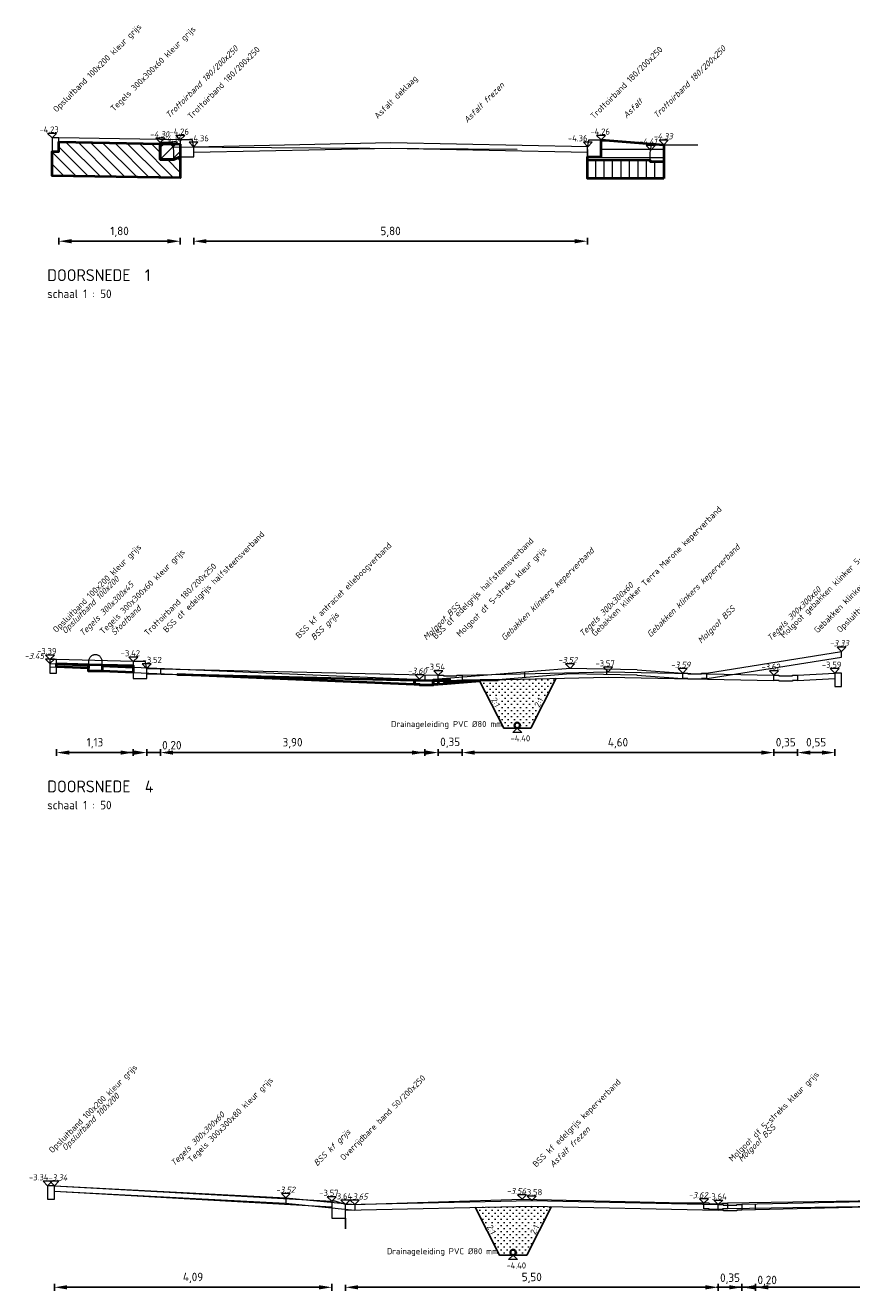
# Model space of a CAD drawing. Header units: metres. Extents: x 162359 to 162848, y 502589 to 502892.
# Tile 8 of 49: x 162791 to 162803, y 502689 to 502708. Entities that reach past the tile are written whole.
import ezdxf

# ---------------------------------------------------------------- set-up
doc = ezdxf.new("R2010")
doc.units = ezdxf.units.M
doc.linetypes.add('DGN2', pattern=[10.152526, 5.076263, -5.076263])
for name, color, linetype, lineweight in [('DD-LIJNDIKTE25', 7, 'Continuous', 13), ('N-BH-GW-GROND_ZAND_CUNETZAND-WERK-A', 7, 'Continuous', 40), ('N-WB-TEKST18', 7, 'Continuous', 13), ('N-WE-GW-GROND_ZAND_DRAINEERZAND-AD-200', 7, 'Continuous', 18), ('N-WE-GW-OPHOGING-WERK-A-50', 92, 'Continuous', 18), ('N-WE-VH-VERHARDING-M', 7, 'Continuous', 13), ('V-BH-VH-KANTOPSLUITING_TROTTOIRBAND-SD', 6, 'Continuous', 30), ('V-WB-VERHARDING-MATERIAALGRENS', 6, 'DGN2', 0), ('X-XX-AL-DETAIL1-GD', 7, 'Continuous', 25), ('X-XX-AL-M', 7, 'Continuous', 18), ('X-XX-AL-T18', 10, 'Continuous', 18), ('X-XX-AL-T25', 7, 'Continuous', 25), ('X-XX-AL-T35', 50, 'Continuous', 35), ('X-XX-AL-TEKENBLAD_VIEWPORT_PLOTBAAR-G', 7, 'Continuous', 30)]:
    doc.layers.add(name, color=color, linetype=linetype, lineweight=lineweight)
doc.styles.add('ISO', font='isocp3.shx', dxfattribs={"height": 0.36})
doc.styles.add('NLCS-ISO-M50-T18', font='NLCS-ISO.ttf', dxfattribs={"height": 0.09})
doc.styles.add('NLCS-ISO-M50-T25', font='NLCS-ISO.ttf', dxfattribs={"height": 0.125})
doc.styles.add('NLCS-ISO-M50-T35', font='NLCS-ISO.ttf', dxfattribs={"height": 0.175})
doc.styles.add('StyleNLCS-ISO', font='NLCS-ISO.ttf')
doc.dimstyles.new('NLCS-T25-PIJL', dxfattribs={"dimscale": 20, "dimtxt": 0.0025, "dimasz": 0.00375, "dimexe": 0.001, "dimexo": 0.001, "dimgap": 0.00125, "dimtad": 1, "dimzin": 3, "dimtxsty": 'StyleNLCS-ISO', "dimsah": 1, "dimcen": 0, "dimadec": 0, "dimazin": 3, "dimtfac": 1, "dimtmove": 2, "dimatfit": 3, "dimfxl": 0.001, "dimfxlon": 1, "dimtolj": 1, "dimtzin": 0, "dimarcsym": 0})

# ---------------------------------------------------------------- blocks, each defined once
blk = doc.blocks.new('*D316')
at = {"layer": 'X-XX-AL-M', "color": 0, "lineweight": -2, "transparency": 16777216}
for p, q in [((162793.57, 502704.691), (162793.57, 502704.591)), ((162799.377, 502704.691), (162799.377, 502704.591)), ((162799.19, 502704.641), (162793.758, 502704.641))]:
    blk.add_line(p, q, dxfattribs=at)
at = {"layer": 'X-XX-AL-M', "color": 0, "transparency": 16777216}
for points in [[(162793.758, 502704.672), (162793.758, 502704.61), (162793.57, 502704.641)], [(162799.19, 502704.672), (162799.19, 502704.61), (162799.377, 502704.641)]]:
    blk.add_solid(points, dxfattribs=at)
at = {"layer": 'X-XX-AL-M', "color": 7, "transparency": 16777216, "insert": (162796.474, 502704.778), "char_height": 0.125, "attachment_point": 5, "style": 'StyleNLCS-ISO'}
blk.add_mtext('\\A1;5,80', dxfattribs=at)
blk = doc.blocks.new('*D317')
at = {"layer": 'X-XX-AL-M', "color": 0, "lineweight": -2, "transparency": 16777216}
for p, q in [((162791.581, 502704.691), (162791.581, 502704.591)), ((162793.37, 502704.691), (162793.37, 502704.591)), ((162793.183, 502704.641), (162791.769, 502704.641))]:
    blk.add_line(p, q, dxfattribs=at)
at = {"layer": 'X-XX-AL-M', "color": 0, "transparency": 16777216}
for points in [[(162791.769, 502704.672), (162791.769, 502704.61), (162791.581, 502704.641)], [(162793.183, 502704.672), (162793.183, 502704.61), (162793.37, 502704.641)]]:
    blk.add_solid(points, dxfattribs=at)
at = {"layer": 'X-XX-AL-M', "color": 7, "transparency": 16777216, "insert": (162792.476, 502704.778), "char_height": 0.125, "attachment_point": 5, "style": 'StyleNLCS-ISO'}
blk.add_mtext('\\A1;1,80', dxfattribs=at)
blk = doc.blocks.new('*D260')
at = {"layer": 'X-XX-AL-M', "color": 0, "lineweight": -2, "transparency": 16777216}
for p, q in [((162791.547, 502697.144), (162791.547, 502697.044)), ((162792.49, 502697.094), (162791.735, 502697.094)), ((162792.678, 502697.144), (162792.678, 502697.044))]:
    blk.add_line(p, q, dxfattribs=at)
at = {"layer": 'X-XX-AL-M', "color": 0, "transparency": 16777216}
for points in [[(162791.735, 502697.125), (162791.735, 502697.063), (162791.547, 502697.094)], [(162792.49, 502697.125), (162792.49, 502697.063), (162792.678, 502697.094)]]:
    blk.add_solid(points, dxfattribs=at)
at = {"layer": 'X-XX-AL-M', "color": 7, "transparency": 16777216, "insert": (162792.113, 502697.232), "char_height": 0.125, "attachment_point": 5, "style": 'StyleNLCS-ISO'}
blk.add_mtext('\\A1;1,13', dxfattribs=at)
blk = doc.blocks.new('*D261')
at = {"layer": 'X-XX-AL-M', "color": 0, "lineweight": -2, "transparency": 16777216}
for p, q in [((162792.69, 502697.094), (162792.503, 502697.094)), ((162792.878, 502697.144), (162792.878, 502697.044)), ((162792.878, 502697.094), (162793.078, 502697.094)), ((162793.078, 502697.144), (162793.078, 502697.044)), ((162793.265, 502697.094), (162793.453, 502697.094))]:
    blk.add_line(p, q, dxfattribs=at)
at = {"layer": 'X-XX-AL-M', "color": 0, "transparency": 16777216}
for points in [[(162792.69, 502697.125), (162792.69, 502697.063), (162792.878, 502697.094)], [(162793.265, 502697.125), (162793.265, 502697.063), (162793.078, 502697.094)]]:
    blk.add_solid(points, dxfattribs=at)
at = {"layer": 'X-XX-AL-M', "color": 7, "transparency": 16777216, "insert": (162793.247, 502697.188), "char_height": 0.125, "attachment_point": 5, "style": 'StyleNLCS-ISO'}
blk.add_mtext('\\A1;0,20', dxfattribs=at)
blk = doc.blocks.new('*D262')
at = {"layer": 'X-XX-AL-M', "color": 0, "lineweight": -2, "transparency": 16777216}
for p, q in [((162793.078, 502697.144), (162793.078, 502697.044)), ((162796.79, 502697.094), (162793.265, 502697.094)), ((162796.978, 502697.144), (162796.978, 502697.044))]:
    blk.add_line(p, q, dxfattribs=at)
at = {"layer": 'X-XX-AL-M', "color": 0, "transparency": 16777216}
for points in [[(162793.265, 502697.125), (162793.265, 502697.063), (162793.078, 502697.094)], [(162796.79, 502697.125), (162796.79, 502697.063), (162796.978, 502697.094)]]:
    blk.add_solid(points, dxfattribs=at)
at = {"layer": 'X-XX-AL-M', "color": 7, "transparency": 16777216, "insert": (162795.028, 502697.232), "char_height": 0.125, "attachment_point": 5, "style": 'StyleNLCS-ISO'}
blk.add_mtext('\\A1;3,90', dxfattribs=at)
blk = doc.blocks.new('*D263')
at = {"layer": 'X-XX-AL-M', "color": 0, "lineweight": -2, "transparency": 16777216}
for p, q in [((162796.99, 502697.094), (162796.803, 502697.094)), ((162797.178, 502697.144), (162797.178, 502697.044)), ((162797.528, 502697.094), (162797.178, 502697.094)), ((162797.528, 502697.144), (162797.528, 502697.044)), ((162797.715, 502697.094), (162797.903, 502697.094))]:
    blk.add_line(p, q, dxfattribs=at)
at = {"layer": 'X-XX-AL-M', "color": 0, "transparency": 16777216}
for points in [[(162796.99, 502697.125), (162796.99, 502697.063), (162797.178, 502697.094)], [(162797.715, 502697.125), (162797.715, 502697.063), (162797.528, 502697.094)]]:
    blk.add_solid(points, dxfattribs=at)
at = {"layer": 'X-XX-AL-M', "color": 7, "transparency": 16777216, "insert": (162797.353, 502697.237), "char_height": 0.125, "attachment_point": 5, "style": 'StyleNLCS-ISO'}
blk.add_mtext('\\A1;0,35', dxfattribs=at)
blk = doc.blocks.new('*D264')
at = {"layer": 'X-XX-AL-M', "color": 0, "lineweight": -2, "transparency": 16777216}
for p, q in [((162797.528, 502697.144), (162797.528, 502697.044)), ((162801.942, 502697.094), (162797.715, 502697.094)), ((162802.129, 502697.144), (162802.129, 502697.044))]:
    blk.add_line(p, q, dxfattribs=at)
at = {"layer": 'X-XX-AL-M', "color": 0, "transparency": 16777216}
for points in [[(162797.715, 502697.125), (162797.715, 502697.063), (162797.528, 502697.094)], [(162801.942, 502697.125), (162801.942, 502697.063), (162802.129, 502697.094)]]:
    blk.add_solid(points, dxfattribs=at)
at = {"layer": 'X-XX-AL-M', "color": 7, "transparency": 16777216, "insert": (162799.829, 502697.232), "char_height": 0.125, "attachment_point": 5, "style": 'StyleNLCS-ISO'}
blk.add_mtext('\\A1;4,60', dxfattribs=at)
blk = doc.blocks.new('*D265')
at = {"layer": 'X-XX-AL-M', "color": 0, "lineweight": -2, "transparency": 16777216}
for p, q in [((162801.942, 502697.094), (162801.754, 502697.094)), ((162802.129, 502697.144), (162802.129, 502697.044)), ((162802.479, 502697.094), (162802.129, 502697.094)), ((162802.479, 502697.144), (162802.479, 502697.044)), ((162802.667, 502697.094), (162802.854, 502697.094))]:
    blk.add_line(p, q, dxfattribs=at)
at = {"layer": 'X-XX-AL-M', "color": 0, "transparency": 16777216}
for points in [[(162801.942, 502697.125), (162801.942, 502697.063), (162802.129, 502697.094)], [(162802.667, 502697.125), (162802.667, 502697.063), (162802.479, 502697.094)]]:
    blk.add_solid(points, dxfattribs=at)
at = {"layer": 'X-XX-AL-M', "color": 7, "transparency": 16777216, "insert": (162802.304, 502697.232), "char_height": 0.125, "attachment_point": 5, "style": 'StyleNLCS-ISO'}
blk.add_mtext('\\A1;0,35', dxfattribs=at)
blk = doc.blocks.new('*D266')
at = {"layer": 'X-XX-AL-M', "color": 0, "lineweight": -2, "transparency": 16777216}
for p, q in [((162802.479, 502697.144), (162802.479, 502697.044)), ((162802.839, 502697.094), (162802.667, 502697.094)), ((162803.027, 502697.144), (162803.027, 502697.044))]:
    blk.add_line(p, q, dxfattribs=at)
at = {"layer": 'X-XX-AL-M', "color": 0, "transparency": 16777216}
for points in [[(162802.667, 502697.125), (162802.667, 502697.063), (162802.479, 502697.094)], [(162802.839, 502697.125), (162802.839, 502697.063), (162803.027, 502697.094)]]:
    blk.add_solid(points, dxfattribs=at)
at = {"layer": 'X-XX-AL-M', "color": 7, "transparency": 16777216, "insert": (162802.753, 502697.232), "char_height": 0.125, "attachment_point": 5, "style": 'StyleNLCS-ISO'}
blk.add_mtext('\\A1;0,55', dxfattribs=at)
blk = doc.blocks.new('*D232')
at = {"layer": 'X-XX-AL-M', "color": 0, "lineweight": -2, "transparency": 16777216}
for p, q in [((162791.514, 502689.252), (162791.514, 502689.152)), ((162795.419, 502689.202), (162791.701, 502689.202)), ((162795.607, 502689.252), (162795.607, 502689.152))]:
    blk.add_line(p, q, dxfattribs=at)
at = {"layer": 'X-XX-AL-M', "color": 0, "transparency": 16777216}
for points in [[(162791.701, 502689.233), (162791.701, 502689.171), (162791.514, 502689.202)], [(162795.419, 502689.233), (162795.419, 502689.171), (162795.607, 502689.202)]]:
    blk.add_solid(points, dxfattribs=at)
at = {"layer": 'X-XX-AL-M', "color": 7, "transparency": 16777216, "insert": (162793.56, 502689.34), "char_height": 0.125, "attachment_point": 5, "style": 'StyleNLCS-ISO'}
blk.add_mtext('\\A1;4,09', dxfattribs=at)
blk = doc.blocks.new('*D233')
at = {"layer": 'X-XX-AL-M', "color": 0, "lineweight": -2, "transparency": 16777216}
for p, q in [((162795.807, 502689.24), (162795.807, 502689.152)), ((162801.119, 502689.202), (162795.994, 502689.202)), ((162801.306, 502689.252), (162801.306, 502689.152))]:
    blk.add_line(p, q, dxfattribs=at)
at = {"layer": 'X-XX-AL-M', "color": 0, "transparency": 16777216}
for points in [[(162795.994, 502689.233), (162795.994, 502689.171), (162795.807, 502689.202)], [(162801.119, 502689.233), (162801.119, 502689.171), (162801.306, 502689.202)]]:
    blk.add_solid(points, dxfattribs=at)
at = {"layer": 'X-XX-AL-M', "color": 7, "transparency": 16777216, "insert": (162798.557, 502689.34), "char_height": 0.125, "attachment_point": 5, "style": 'StyleNLCS-ISO'}
blk.add_mtext('\\A1;5,50', dxfattribs=at)
blk = doc.blocks.new('*D234')
at = {"layer": 'X-XX-AL-M', "color": 0, "lineweight": -2, "transparency": 16777216}
for p, q in [((162801.119, 502689.202), (162800.931, 502689.202)), ((162801.306, 502689.252), (162801.306, 502689.152)), ((162801.658, 502689.202), (162801.306, 502689.202)), ((162801.658, 502689.252), (162801.658, 502689.152)), ((162801.846, 502689.202), (162802.033, 502689.202))]:
    blk.add_line(p, q, dxfattribs=at)
at = {"layer": 'X-XX-AL-M', "color": 0, "transparency": 16777216}
for points in [[(162801.119, 502689.233), (162801.119, 502689.171), (162801.306, 502689.202)], [(162801.846, 502689.233), (162801.846, 502689.171), (162801.658, 502689.202)]]:
    blk.add_solid(points, dxfattribs=at)
at = {"layer": 'X-XX-AL-M', "color": 7, "transparency": 16777216, "insert": (162801.482, 502689.329), "char_height": 0.125, "attachment_point": 5, "style": 'StyleNLCS-ISO'}
blk.add_mtext('\\A1;0,35', dxfattribs=at)
blk = doc.blocks.new('*D235')
at = {"layer": 'X-XX-AL-M', "color": 0, "lineweight": -2, "transparency": 16777216}
for p, q in [((162801.471, 502689.202), (162801.283, 502689.202)), ((162801.658, 502689.252), (162801.658, 502689.152)), ((162801.658, 502689.202), (162801.858, 502689.202)), ((162801.858, 502689.252), (162801.858, 502689.152)), ((162802.046, 502689.202), (162802.233, 502689.202))]:
    blk.add_line(p, q, dxfattribs=at)
at = {"layer": 'X-XX-AL-M', "color": 0, "transparency": 16777216}
for points in [[(162801.471, 502689.233), (162801.471, 502689.171), (162801.658, 502689.202)], [(162802.046, 502689.233), (162802.046, 502689.171), (162801.858, 502689.202)]]:
    blk.add_solid(points, dxfattribs=at)
at = {"layer": 'X-XX-AL-M', "color": 7, "transparency": 16777216, "insert": (162802.03, 502689.296), "char_height": 0.125, "attachment_point": 5, "style": 'StyleNLCS-ISO'}
blk.add_mtext('\\A1;0,20', dxfattribs=at)
blk = doc.blocks.new('*D236')
at = {"layer": 'X-XX-AL-M', "color": 0, "lineweight": -2, "transparency": 16777216}
for p, q in [((162801.858, 502689.252), (162801.858, 502689.152)), ((162805.37, 502689.202), (162802.046, 502689.202)), ((162805.557, 502689.252), (162805.557, 502689.152))]:
    blk.add_line(p, q, dxfattribs=at)
at = {"layer": 'X-XX-AL-M', "color": 0, "transparency": 16777216}
for points in [[(162802.046, 502689.233), (162802.046, 502689.171), (162801.858, 502689.202)], [(162805.37, 502689.233), (162805.37, 502689.171), (162805.557, 502689.202)]]:
    blk.add_solid(points, dxfattribs=at)
at = {"layer": 'X-XX-AL-M', "color": 7, "transparency": 16777216, "insert": (162803.708, 502689.34), "char_height": 0.125, "attachment_point": 5, "style": 'StyleNLCS-ISO'}
blk.add_mtext('\\A1;3,70', dxfattribs=at)

msp = doc.modelspace()

# ---------------------------------------------------------------- hatches: boundary and pattern name
at = {"layer": 'N-WE-GW-GROND_ZAND_DRAINEERZAND-AD-200'}
h = msp.add_hatch(dxfattribs=at)
h.set_pattern_fill('AGW-GROND_ZAND_DRAINZAND-SOD', color=256, scale=0.05, pattern_type=2)
h.set_pattern_definition([(45, (-14.28119, -7.90619), (-0.044901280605, 0.044901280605), [0, -0.0635])])
h.paths.add_polyline_path([(162798.917, 502698.19), (162797.783, 502698.163), (162798.143, 502697.456), (162798.343, 502697.456), (162798.543, 502697.456)])
h = msp.add_hatch(dxfattribs=at)
h.set_pattern_fill('AGW-GROND_ZAND_DRAINZAND-SOD', color=256, scale=0.05, pattern_type=2)
h.set_pattern_definition([(45, (-14.342153, -15.686567), (-0.044901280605, 0.044901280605), [0, -0.0635])])
h.paths.add_polyline_path([(162798.849, 502690.395), (162798.559, 502690.402), (162797.721, 502690.384), (162798.082, 502689.676), (162798.282, 502689.676), (162798.482, 502689.676)])
at = {"layer": 'N-WE-GW-OPHOGING-WERK-A-50'}
h = msp.add_hatch(dxfattribs=at)
h.set_pattern_fill('AGW-WERK_ONTGRAVEN-SO', color=256, scale=0.025, pattern_type=2)
h.set_pattern_definition([(135, (0, 0), (-0.088388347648, -0.088388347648), [])])
h.paths.add_polyline_path([(162793.075, 502705.846), (162793.275, 502705.846), (162793.37, 502705.886), (162793.37, 502705.576), (162791.481, 502705.608), (162791.481, 502705.966), (162791.581, 502705.966), (162791.581, 502706.106), (162793.075, 502706.081)])
h = msp.add_hatch(dxfattribs=at)
h.set_pattern_fill('AGW-WERK_ONTGRAVEN-SO', color=256, scale=0.025, angle=90, pattern_type=2)
h.set_pattern_definition([(225, (0, 0), (0.088388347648, -0.088388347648), [])])
h.paths.add_polyline_path([(162793.37, 502706.076), (162793.37, 502705.886), (162793.275, 502705.846), (162793.075, 502705.846), (162793.075, 502706.081)])
h = msp.add_hatch(dxfattribs=at)
h.set_pattern_fill('AGW-WERK_ONTGRAVEN-SO', color=256, scale=0.025, angle=45, pattern_type=2)
h.set_pattern_definition([(180, (0, 0), (-1e-17, -0.125), [])])
h.paths.add_polyline_path([(162800.305, 502705.836), (162799.381, 502705.843), (162799.381, 502705.886), (162799.581, 502705.886), (162799.581, 502706.136), (162800.505, 502706.066), (162800.505, 502705.816), (162800.305, 502705.816)])
h = msp.add_hatch(dxfattribs=at)
h.set_pattern_fill('AGW-WERK_ONTGRAVEN-SO', color=256, scale=0.025, angle=315, pattern_type=2)
h.set_pattern_definition([(90, (0, 0), (-0.125, 5e-12), [])])
h.paths.add_polyline_path([(162800.505, 502705.568), (162799.381, 502705.568), (162799.381, 502705.843), (162800.305, 502705.836), (162800.305, 502705.816), (162800.505, 502705.816)])

# ---------------------------------------------------------------- linework, layer by layer
at = {"layer": 'DD-LIJNDIKTE25'}
for p, q in [((162793.37, 502706.136), (162791.581, 502706.166)), ((162793.37, 502706.076), (162791.581, 502706.106)), ((162792.678, 502698.437), (162791.547, 502698.467)), ((162792.678, 502698.377), (162791.547, 502698.407)), ((162792.874, 502698.337), (162797.178, 502698.237)), ((162793.078, 502698.332), (162793.078, 502698.252)), ((162792.872, 502698.257), (162797.178, 502698.157)), ((162796.978, 502698.242), (162796.978, 502698.162)), ((162802.479, 502698.237), (162803.027, 502698.267)), ((162802.479, 502698.157), (162803.027, 502698.187)), ((162791.514, 502690.702), (162795.607, 502690.472)), ((162791.514, 502690.622), (162795.607, 502690.392)), ((162805.76, 502690.517), (162801.658, 502690.422)), ((162795.809, 502690.342), (162798.559, 502690.402)), ((162805.757, 502690.437), (162801.658, 502690.342)), ((162801.858, 502690.346), (162801.858, 502690.426))]:
    msp.add_line(p, q, dxfattribs=at)
at = {"layer": 'DD-LIJNDIKTE25', "flags": 128}
for points in [[(162791.481, 502705.966), (162791.581, 502705.966), (162791.581, 502706.166), (162791.481, 502706.166), (162791.481, 502705.966)], [(162793.57, 502706.016), (162793.55, 502706.136), (162793.37, 502706.136), (162793.37, 502705.886), (162793.57, 502705.886), (162793.57, 502706.016)], [(162793.567, 502706.036), (162796.476, 502706.096), (162799.384, 502706.038)], [(162793.57, 502705.956), (162796.476, 502706.016), (162799.381, 502705.958)], [(162799.381, 502706.016), (162799.401, 502706.136), (162799.581, 502706.136), (162799.581, 502705.886), (162799.381, 502705.886), (162799.381, 502706.016)], [(162791.447, 502698.267), (162791.547, 502698.267), (162791.547, 502698.467), (162791.447, 502698.467), (162791.447, 502698.267)], [(162792.878, 502698.317), (162792.858, 502698.437), (162792.678, 502698.437), (162792.678, 502698.187), (162792.878, 502698.187), (162792.878, 502698.317)], [(162797.178, 502698.157), (162797.178, 502698.237), (162797.253, 502698.237), (162797.253, 502698.227), (162797.453, 502698.227), (162797.453, 502698.237), (162797.528, 502698.237), (162797.528, 502698.157), (162797.454, 502698.157), (162797.454, 502698.147), (162797.254, 502698.147), (162797.254, 502698.157), (162797.178, 502698.157)], [(162797.528, 502698.237), (162799.682, 502698.287), (162802.129, 502698.237)], [(162797.528, 502698.157), (162799.682, 502698.207), (162802.128, 502698.157)], [(162802.129, 502698.157), (162802.129, 502698.237), (162802.204, 502698.237), (162802.204, 502698.227), (162802.404, 502698.227), (162802.404, 502698.237), (162802.479, 502698.237), (162802.479, 502698.157), (162802.405, 502698.157), (162802.405, 502698.147), (162802.205, 502698.147), (162802.205, 502698.157), (162802.129, 502698.157)], [(162803.027, 502698.067), (162803.127, 502698.067), (162803.127, 502698.267), (162803.027, 502698.267), (162803.027, 502698.067)], [(162791.414, 502690.502), (162791.514, 502690.502), (162791.514, 502690.702), (162791.414, 502690.702), (162791.414, 502690.502)], [(162795.807, 502690.422), (162798.557, 502690.482), (162801.308, 502690.422)], [(162795.809, 502690.342), (162798.557, 502690.402), (162801.306, 502690.342)], [(162801.308, 502690.342), (162801.308, 502690.422), (162801.383, 502690.422), (162801.383, 502690.412), (162801.583, 502690.412), (162801.583, 502690.422), (162801.658, 502690.422), (162801.658, 502690.342), (162801.584, 502690.342), (162801.584, 502690.332), (162801.384, 502690.332), (162801.384, 502690.342), (162801.308, 502690.342)]]:
    msp.add_lwpolyline(points, dxfattribs=at)
at = {"layer": 'N-BH-GW-GROND_ZAND_CUNETZAND-WERK-A', "ltscale": 0.25}
msp.add_line((162793.37, 502705.576), (162791.481, 502705.608), dxfattribs=at)
at = {"layer": 'N-BH-GW-GROND_ZAND_CUNETZAND-WERK-A', "flags": 128}
for points in [[(162793.075, 502705.846), (162793.275, 502705.846), (162793.37, 502705.886), (162793.37, 502705.576), (162791.481, 502705.608), (162791.481, 502705.966), (162791.581, 502705.966), (162791.581, 502706.106), (162793.075, 502706.081), (162793.075, 502705.846)], [(162793.37, 502706.076), (162793.37, 502705.886), (162793.275, 502705.846), (162793.075, 502705.846), (162793.075, 502706.081), (162793.37, 502706.076)], [(162799.381, 502705.843), (162799.381, 502705.886), (162799.581, 502705.886), (162799.581, 502706.136), (162800.505, 502706.066), (162800.505, 502705.816)], [(162800.505, 502705.568), (162799.381, 502705.568), (162799.381, 502705.843), (162800.305, 502705.836), (162800.305, 502705.816), (162800.505, 502705.816), (162800.505, 502705.568)], [(162800.305, 502705.816), (162800.305, 502705.836)], [(162791.547, 502698.403), (162791.547, 502698.407), (162792.018, 502698.395), (162792.018, 502698.383)], [(162792.017, 502698.338), (162791.547, 502698.358), (162791.547, 502698.403), (162792.018, 502698.383), (162792.017, 502698.338)], [(162792.219, 502698.389), (162792.219, 502698.294), (162792.019, 502698.294), (162792.019, 502698.395), (162792.219, 502698.389)], [(162792.219, 502698.389), (162792.678, 502698.377), (162792.678, 502698.355), (162792.219, 502698.374), (162792.219, 502698.389)], [(162792.219, 502698.374), (162792.678, 502698.355), (162792.678, 502698.275), (162792.219, 502698.294)], [(162796.828, 502698.097), (162796.824, 502698.097), (162793.333, 502698.247), (162796.828, 502698.165), (162796.828, 502698.097)], [(162797.104, 502698.087), (162796.904, 502698.087), (162796.904, 502698.097), (162796.828, 502698.097), (162796.828, 502698.165), (162797.103, 502698.159), (162797.104, 502698.087)], [(162797.178, 502698.097), (162797.104, 502698.097), (162797.104, 502698.087), (162797.103, 502698.159), (162797.178, 502698.157), (162797.178, 502698.097)], [(162797.184, 502698.098), (162797.18, 502698.157), (162797.254, 502698.157), (162797.254, 502698.147), (162797.454, 502698.147), (162797.528, 502698.157), (162798.06, 502698.17)], [(162797.791, 502698.147), (162797.184, 502698.098)]]:
    msp.add_lwpolyline(points, dxfattribs=at)
at = {"layer": 'N-WB-TEKST18', "flags": 128}
for points in [[(162791.481, 502706.166), (162791.547, 502706.232), (162791.415, 502706.232), (162791.481, 502706.166)], [(162793.37, 502706.136), (162793.437, 502706.202), (162793.304, 502706.202), (162793.37, 502706.136)], [(162799.581, 502706.136), (162799.647, 502706.202), (162799.514, 502706.202), (162799.581, 502706.136)], [(162793.567, 502706.036), (162793.633, 502706.102), (162793.501, 502706.102), (162793.567, 502706.036)], [(162799.384, 502706.036), (162799.45, 502706.102), (162799.318, 502706.102), (162799.384, 502706.036)], [(162791.447, 502698.467), (162791.514, 502698.533), (162791.381, 502698.533), (162791.447, 502698.467)], [(162792.678, 502698.437), (162792.744, 502698.503), (162792.611, 502698.503), (162792.678, 502698.437)], [(162792.874, 502698.337), (162792.941, 502698.403), (162792.808, 502698.403), (162792.874, 502698.337)], [(162799.682, 502698.287), (162799.748, 502698.353), (162799.616, 502698.353), (162799.682, 502698.287)], [(162803.027, 502698.267), (162803.093, 502698.333), (162802.961, 502698.333), (162803.027, 502698.267)], [(162797.178, 502698.237), (162797.244, 502698.303), (162797.112, 502698.303), (162797.178, 502698.237)], [(162802.129, 502698.237), (162802.195, 502698.303), (162802.063, 502698.303), (162802.129, 502698.237)], [(162798.343, 502697.456), (162798.409, 502697.39), (162798.277, 502697.39), (162798.343, 502697.456)], [(162791.414, 502690.702), (162791.48, 502690.768), (162791.348, 502690.768), (162791.414, 502690.702)], [(162795.607, 502690.472), (162795.673, 502690.538), (162795.541, 502690.538), (162795.607, 502690.472)], [(162795.807, 502690.422), (162795.873, 502690.488), (162795.741, 502690.488), (162795.807, 502690.422)], [(162798.557, 502690.482), (162798.624, 502690.548), (162798.491, 502690.548), (162798.557, 502690.482)], [(162801.308, 502690.422), (162801.242, 502690.488), (162801.374, 502690.488), (162801.308, 502690.422)], [(162798.282, 502689.676), (162798.348, 502689.61), (162798.216, 502689.61), (162798.282, 502689.676)]]:
    msp.add_lwpolyline(points, dxfattribs=at)
at = {"layer": 'N-WE-VH-VERHARDING-M', "ltscale": 0.25, "flags": 128}
msp.add_lwpolyline([(162795.607, 502690.472), (162795.607, 502690.222), (162795.807, 502690.222), (162795.807, 502690.422), (162795.657, 502690.472), (162795.607, 502690.472)], dxfattribs=at)
at = {"layer": 'V-BH-VH-KANTOPSLUITING_TROTTOIRBAND-SD', "linetype": 'DGN2', "lineweight": 0}
for p, q in [((162793.265, 502706.036), (162800.312, 502705.986)), ((162799.381, 502705.993), (162799.381, 502705.843)), ((162800.325, 502706.066), (162801.009, 502706.066)), ((162799.381, 502705.843), (162800.305, 502705.836)), ((162801.135, 502698.267), (162803.127, 502698.585)), ((162803.127, 502698.504), (162803.127, 502698.585)), ((162791.446, 502698.362), (162792.017, 502698.338)), ((162791.447, 502698.407), (162792.019, 502698.383)), ((162792.219, 502698.374), (162796.828, 502698.177)), ((162799.122, 502698.337), (162797.178, 502698.177)), ((162800.111, 502698.317), (162799.122, 502698.337)), ((162799.662, 502698.326), (162799.662, 502698.246)), ((162801.147, 502698.188), (162803.127, 502698.504)), ((162792.219, 502698.294), (162796.824, 502698.097)), ((162797.178, 502698.177), (162797.362, 502698.177)), ((162797.791, 502698.147), (162797.184, 502698.098)), ((162799.129, 502698.258), (162798.06, 502698.17)), ((162798.448, 502698.282), (162798.448, 502698.202)), ((162800.11, 502698.237), (162799.121, 502698.257)), ((162800.105, 502698.238), (162800.779, 502698.188)), ((162800.111, 502698.317), (162800.785, 502698.267)), ((162794.929, 502690.522), (162794.929, 502690.442)), ((162805.969, 502690.512), (162801.447, 502690.442)), ((162795.945, 502690.422), (162795.945, 502690.341)), ((162801.172, 502690.442), (162800.78, 502690.442)), ((162805.957, 502690.432), (162801.448, 502690.362))]:
    msp.add_line(p, q, dxfattribs=at)
at = {"layer": 'V-BH-VH-KANTOPSLUITING_TROTTOIRBAND-SD', "linetype": 'DGN2', "lineweight": 0, "flags": 128}
for points in [[(162793.275, 502705.976), (162793.255, 502706.096), (162793.075, 502706.096), (162793.075, 502705.846), (162793.275, 502705.846), (162793.275, 502705.976)], [(162800.305, 502705.946), (162800.325, 502706.066), (162800.505, 502706.066), (162800.505, 502705.816), (162800.305, 502705.816), (162800.305, 502705.946)], [(162796.828, 502698.097), (162796.828, 502698.177), (162796.903, 502698.177), (162796.903, 502698.167), (162797.103, 502698.167), (162797.103, 502698.177), (162797.178, 502698.177), (162797.178, 502698.097), (162797.104, 502698.097), (162797.104, 502698.087), (162796.904, 502698.087), (162796.904, 502698.097), (162796.828, 502698.097)], [(162800.785, 502698.187), (162800.785, 502698.267), (162800.86, 502698.267), (162800.86, 502698.257), (162801.06, 502698.257), (162801.06, 502698.267), (162801.135, 502698.267), (162801.135, 502698.187), (162801.061, 502698.187), (162801.061, 502698.177), (162800.861, 502698.177), (162800.861, 502698.187), (162800.785, 502698.187)], [(162791.414, 502690.502), (162791.514, 502690.502), (162791.514, 502690.702), (162791.414, 502690.702), (162791.414, 502690.502)], [(162791.514, 502690.702), (162794.929, 502690.522), (162795.945, 502690.422)], [(162791.51, 502690.622), (162794.923, 502690.442), (162795.945, 502690.341)], [(162795.945, 502690.422), (162798.415, 502690.502), (162801.097, 502690.442)], [(162801.172, 502690.442), (162801.172, 502690.432), (162801.372, 502690.432), (162801.372, 502690.442), (162801.447, 502690.442), (162801.447, 502690.362), (162801.373, 502690.362), (162801.373, 502690.352), (162801.173, 502690.352), (162801.173, 502690.362), (162801.097, 502690.362), (162801.097, 502690.442)]]:
    msp.add_lwpolyline(points, dxfattribs=at)
msp.add_lwpolyline([(162792.019, 502698.294), (162792.219, 502698.294), (162792.219, 502698.438, 1), (162792.019, 502698.438), (162792.019, 502698.294)], format="xyb", dxfattribs=at)
at = {"layer": 'V-WB-VERHARDING-MATERIAALGRENS', "flags": 128}
for points in [[(162793.075, 502706.096), (162793.142, 502706.162), (162793.009, 502706.162), (162793.075, 502706.096)], [(162793.265, 502706.036), (162793.332, 502706.102), (162793.199, 502706.102), (162793.265, 502706.036)], [(162800.312, 502705.986), (162800.378, 502706.052), (162800.245, 502706.052), (162800.312, 502705.986)], [(162800.505, 502706.066), (162800.571, 502706.132), (162800.439, 502706.132), (162800.505, 502706.066)], [(162803.127, 502698.585), (162803.193, 502698.651), (162803.061, 502698.651), (162803.127, 502698.585)], [(162791.447, 502698.407), (162791.514, 502698.473), (162791.381, 502698.473), (162791.447, 502698.407)], [(162799.122, 502698.337), (162799.188, 502698.403), (162799.056, 502698.403), (162799.122, 502698.337)], [(162800.785, 502698.267), (162800.851, 502698.333), (162800.718, 502698.333), (162800.785, 502698.267)], [(162796.903, 502698.177), (162796.969, 502698.243), (162796.837, 502698.243), (162796.903, 502698.177)], [(162791.514, 502690.702), (162791.58, 502690.768), (162791.448, 502690.768), (162791.514, 502690.702)], [(162794.929, 502690.522), (162794.995, 502690.588), (162794.863, 502690.588), (162794.929, 502690.522)], [(162795.945, 502690.422), (162796.011, 502690.488), (162795.879, 502690.488), (162795.945, 502690.422)], [(162798.415, 502690.502), (162798.481, 502690.568), (162798.349, 502690.568), (162798.415, 502690.502)], [(162801.097, 502690.442), (162801.163, 502690.508), (162801.031, 502690.508), (162801.097, 502690.442)]]:
    msp.add_lwpolyline(points, dxfattribs=at)
at = {"layer": 'X-XX-AL-DETAIL1-GD', "flags": 128}
for points in [[(162798.917, 502698.19), (162798.543, 502697.456), (162798.143, 502697.456), (162797.783, 502698.163)], [(162798.849, 502690.395), (162798.482, 502689.676), (162798.082, 502689.676), (162797.721, 502690.384)], [(162795.807, 502690.222), (162795.807, 502690.064)]]:
    msp.add_lwpolyline(points, dxfattribs=at)
at = {"layer": 'X-XX-AL-DETAIL1-GD', "color": 3, "lineweight": 35}
for centre in [(162798.343, 502697.496), (162798.282, 502689.716)]:
    msp.add_circle(centre, 0.04, dxfattribs=at)
at = {"layer": 'X-XX-AL-TEKENBLAD_VIEWPORT_PLOTBAAR-G'}
for p, q in [((162799.581, 502706.136), (162800.505, 502706.066)), ((162800.505, 502706.066), (162800.505, 502705.568)), ((162799.381, 502705.886), (162799.381, 502705.568)), ((162800.505, 502705.568), (162799.381, 502705.568))]:
    msp.add_line(p, q, dxfattribs=at)

# ---------------------------------------------------------------- texts
at = {"layer": 'N-WB-TEKST18', "char_height": 0.09, "attachment_point": 7, "rotation": 45, "line_spacing_factor": 0.601667, "style": 'ISO'}
for s, insert in [('{\\C256;Opsluitband 100x200 kleur grijs}', (162791.566, 502706.518)), ('\\pxt19;{\\C256;Tegels 300x300x60 kleur grijs}', (162792.414, 502706.531)), ('{\\C256;Trottoirband 180/200x250}', (162793.532, 502706.437)), ('{\\C256;Trottoirband 180/200x250}', (162799.474, 502706.437)), ('{\\C256;Asfalt deklaag}', (162796.305, 502706.422)), ('{\\C256;Molgoot gebakken klinker 5-streks kleur Terra Marone}', (162802.296, 502698.758)), ('{\\C256;Gebakken klinker Terra Marone keperverband}', (162802.793, 502698.832)), ('{\\C256;Gebakken klinker Terra Marone keperverband}', (162799.511, 502698.783)), ('{\\C256;BSS df edelgrijs halfsteensverband}', (162793.189, 502698.838)), ('{\\C256;BSS df edelgrijs halfsteensverband}', (162797.161, 502698.741)), ('{\\C256;Opsluitband 100x200 kleur grijs}', (162791.563, 502698.838)), ('\\pxt19;{\\C256;Tegels 300x300x60 kleur grijs}', (162792.255, 502698.815)), ('{\\C256;BSS kf antraciet elleboogverband}', (162795.146, 502698.751)), ('{\\C256;Molgoot df 5-streks kleur grijs}', (162797.517, 502698.775)), ('{\\C256;Opsluitband 100x200 kleur grijs}', (162803.127, 502698.838)), ('{\\C256;Trottoirband 180/200x250}', (162792.891, 502698.811)), ('{\\C256;Opsluitband 100x200 kleur grijs}', (162791.504, 502691.157)), ('\\pxt19;{\\C256;Tegels 300x300x80 kleur grijs}', (162793.554, 502691.017)), ('{\\C256;Overrijdbare band 50/200x250}', (162795.802, 502691.048)), ('{\\C256;BSS kf edelgrijs keperverband}', (162798.643, 502690.95)), ('{\\C256;Molgoot df 5-streks kleur grijs}', (162801.535, 502691.031))]:
    msp.add_mtext(s, dxfattribs=dict(at, insert=insert))
at = {"layer": 'N-WB-TEKST18', "linetype": 'Continuous', "char_height": 0.09, "line_spacing_factor": 0.8, "style": 'ISO'}
for s, insert, attachment_point, rotation in [('{\\Fisocp|c0;\\C256;-4.23}', (162791.579, 502706.335), 3, 360), ('{\\Fisocp|c0;\\C256;-4.26}', (162793.5, 502706.305), 3, 360), ('{\\Fisocp|c0;\\C256;-4.36}', (162793.792, 502706.206), 3, 360), ('{\\Fisocp|c0;\\C256;-4.36}', (162799.38, 502706.206), 3, 360), ('{\\Fisocp|c0;\\C256;-4.26}', (162799.71, 502706.305), 3, 360), ('{\\Fisocp|c0;\\C256;-3.39}', (162791.546, 502698.636), 3, 360), ('{\\Fisocp|c0;\\C256;-3.42}', (162792.778, 502698.606), 3, 360), ('{\\Fisocp|c0;\\C256;-3.52}', (162793.099, 502698.507), 3, 360), ('{\\Fisocp|c0;\\C256;-3.54}', (162797.278, 502698.406), 3, 360), ('{\\Fisocp|c0;\\C256;-3.57}', (162799.782, 502698.456), 3, 360), ('{\\Fisocp|c0;\\C256;-3.62}', (162802.229, 502698.406), 3, 360), ('{\\Fisocp|c0;\\C256;-3.59}', (162803.125, 502698.436), 3, 360), ('{\\Fisocp|c0;-4.40}', (162798.534, 502697.259), 9, 0), ('{\\Fisocp|c0;\\C256;-3.34}', (162791.427, 502690.871), 3, 360), ('{\\Fisocp|c0;\\C256;-3.57}', (162795.707, 502690.641), 3, 360), ('{\\Fisocp|c0;\\C256;-3.64}', (162795.907, 502690.591), 3, 360), ('{\\Fisocp|c0;\\C256;-3.58}', (162798.712, 502690.651), 3, 360), ('{\\Fisocp|c0;\\C256;-3.64}', (162801.434, 502690.587), 3, 360), ('{\\Fisocp|c0;-4.40}', (162798.473, 502689.479), 9, 0)]:
    msp.add_mtext(s, dxfattribs=dict(at, insert=insert, attachment_point=attachment_point, rotation=rotation))
at = {"layer": 'N-WB-TEKST18', "char_height": 0.09, "attachment_point": 7, "line_spacing_factor": 0.601667, "style": 'ISO'}
for insert in [(162796.481, 502697.443), (162796.42, 502689.663)]:
    msp.add_mtext('Drainageleiding PVC %%C80 mm ', dxfattribs=dict(at, insert=insert))
at = {"layer": 'V-WB-VERHARDING-MATERIAALGRENS', "char_height": 0.09, "attachment_point": 7, "line_spacing_factor": 0.8, "style": 'ISO'}
for s, insert, rotation in [('{\\Fisocp|c0;\\Q15;\\C256;Trottoirband 180/200x250}', (162793.208, 502706.448), 45), ('{\\Fisocp|c0;\\Q15;\\C256;Trottoirband 180/200x250}', (162800.403, 502706.448), 45), ('{\\Fisocp|c0;\\Q15;\\C256;Asfalt frezen}', (162797.605, 502706.379), 45), ('{\\Fisocp|c0;\\Q15;\\C256;Asfalt}', (162799.956, 502706.448), 45), ('{\\Fisocp|c0;\\Q15;\\C256;-4.30}', (162792.918, 502706.174), 360), ('{\\Fisocp|c0;\\Q15;\\C256;-4.36}', (162793.108, 502706.114), 360), ('{\\Fisocp|c0;\\Q15;\\C256;-4.33}', (162800.348, 502706.144), 360), ('{\\Fisocp|c0;\\Q15;\\C256;-4.41}', (162800.128, 502706.069), 360), ('{\\Fisocp|c0;\\Q15;\\C256;Gebakken klinkers keperverband}', (162798.175, 502698.717), 45), ('{\\Fisocp|c0;\\Q15;\\C256;Gebakken klinkers keperverband}', (162800.327, 502698.769), 45), ('{\\Fisocp|c0;\\Q15;\\C256;Opsluitband 100x200}', (162791.694, 502698.82), 45), ('{\\Fisocp|c0;\\Q15;\\C256;Tegels 300x300x45}', (162791.954, 502698.785), 45), ('{\\Fisocp|c0;\\Q15;\\C256;Tegels 300x300x60}', (162799.329, 502698.779), 45), ('{\\Fisocp|c0;\\Q15;\\C256;Tegels 300x300x60}', (162802.099, 502698.715), 45), ('{\\Fisocp|c0;\\Q15;\\C256;Stootband}', (162792.401, 502698.813), 45), ('{\\Fisocp|c0;\\Q15;\\C256;Molgoot BSS}', (162797.023, 502698.724), 45), ('{\\Fisocp|c0;\\Q15;\\C256;Molgoot BSS}', (162801.076, 502698.679), 45), ('{\\Fisocp|c0;\\Q15;\\C256;BSS grijs}', (162795.368, 502698.724), 45), ('{\\Fisocp|c0;\\Q15;\\C256;-3.33}', (162802.949, 502698.663), 360), ('{\\Fisocp|c0;\\Q15;\\C256;-3.45}', (162791.072, 502698.475), 360), ('{\\Fisocp|c0;\\Q15;\\C256;-3.52}', (162798.944, 502698.415), 360), ('{\\Fisocp|c0;\\Q15;\\C256;-3.60}', (162796.725, 502698.255), 360), ('{\\Fisocp|c0;\\Q15;\\C256;-3.59}', (162800.607, 502698.345), 360), ('{\\Fisocp|c0;\\Q15;\\C256;Opsluitband 100x200}', (162791.696, 502691.191), 45), ('{\\Fisocp|c0;\\Q15;\\C256;Tegels 300x300x60}', (162793.3, 502690.965), 45), ('{\\Fisocp|c0;\\Q15;\\C256;Molgoot BSS}', (162801.673, 502691.025), 45), ('{\\Fisocp|c0;\\Q15;\\C256;BSS kf grijs}', (162795.41, 502690.965), 45), ('{\\Fisocp|c0;\\Q15;\\C256;Asfalt frezen}', (162798.871, 502690.965), 45), ('{\\Fisocp|c0;\\Q15;\\C256;-3.34}', (162791.417, 502690.777), 360), ('{\\Fisocp|c0;\\Q15;\\C256;-3.52}', (162794.78, 502690.597), 360), ('{\\Fisocp|c0;\\Q15;\\C256;-3.56}', (162798.184, 502690.577), 360), ('{\\Fisocp|c0;\\Q15;\\C256;-3.65}', (162795.848, 502690.497), 360), ('{\\Fisocp|c0;\\Q15;\\C256;-3.62}', (162800.868, 502690.517), 360)]:
    msp.add_mtext(s, dxfattribs=dict(at, insert=insert, rotation=rotation))
at = {"layer": 'X-XX-AL-T18', "char_height": 0.09, "style": 'NLCS-ISO-M50-T18'}
for insert, attachment_point, rotation in [((162798.034, 502697.917), 1, 297.0012), ((162798.652, 502697.917), 3, 62.9988), ((162797.973, 502690.136), 1, 297.0012), ((162798.591, 502690.136), 3, 62.9988)]:
    msp.add_mtext_dynamic_manual_height_columns('2:1', width=0.25933, gutter_width=0.45, heights=[0], dxfattribs=dict(at, insert=insert, attachment_point=attachment_point, rotation=rotation))
at = {"layer": 'X-XX-AL-T25', "char_height": 0.125, "attachment_point": 7, "rotation": 360, "line_spacing_factor": 0.8, "style": 'NLCS-ISO-M50-T25'}
for insert in [(162791.409, 502703.803), (162791.409, 502696.257)]:
    msp.add_mtext('{\\C256;schaal 1 : 50}', dxfattribs=dict(at, insert=insert))
at = {"layer": 'X-XX-AL-T35', "char_height": 0.175, "attachment_point": 7, "rotation": 360, "line_spacing_factor": 0.8, "style": 'NLCS-ISO-M50-T35'}
for s, insert in [('{\\C256;DOORSNEDE  1}', (162791.409, 502704.053)), ('{\\C256;DOORSNEDE  4}', (162791.409, 502696.507))]:
    msp.add_mtext(s, dxfattribs=dict(at, insert=insert))

# ---------------------------------------------------------------- dimensions: what is measured, and where the dimension line sits
at = {"layer": 'X-XX-AL-M'}
for base, p1, p2, text, picture, middle in [((162791.581, 502704.641), (162793.37, 502705.886), (162791.581, 502705.966), '1,80', '*D317', (162792.476, 502704.778)), ((162793.57, 502704.641), (162799.377, 502705.842), (162793.57, 502705.842), '5,80', '*D316', (162796.474, 502704.778))]:
    dim = msp.add_linear_dim(base=base, p1=p1, p2=p2, angle=360, text=text, dimstyle='NLCS-T25-PIJL', override={"dimscale": 1, "dimtxt": 0.125, "dimasz": 0.1875, "dimexe": 0.05, "dimgap": 0.0625, "dimclrt": 7, "dimfxl": 0.05, "dimfrac": 1}, dxfattribs=at)
    dim.commit()
    dim.dimension.update_dxf_attribs({"geometry": picture, "text_midpoint": middle})
for base, p1, p2, angle, picture, middle in [((162791.547, 502697.094), (162792.678, 502697.877), (162791.547, 502697.957), 360, '*D260', (162792.113, 502697.232)), ((162793.078, 502697.094), (162796.978, 502697.418), (162793.078, 502697.509), 360, '*D262', (162795.028, 502697.232)), ((162797.528, 502697.094), (162802.129, 502697.384), (162797.528, 502697.344), 360, '*D264', (162799.829, 502697.232)), ((162802.479, 502697.094), (162803.027, 502697.31), (162802.479, 502697.36), 0, '*D266', (162802.753, 502697.232)), ((162791.514, 502689.202), (162795.607, 502689.672), (162791.514, 502689.952), 360, '*D232', (162793.56, 502689.34)), ((162801.858, 502689.202), (162805.557, 502689.619), (162801.858, 502689.533), 360, '*D236', (162803.708, 502689.34)), ((162795.807, 502689.202), (162801.306, 502689.361), (162795.807, 502689.241), 360, '*D233', (162798.557, 502689.34))]:
    dim = msp.add_linear_dim(base=base, p1=p1, p2=p2, angle=angle, dimstyle='NLCS-T25-PIJL', override={"dimscale": 1, "dimtxt": 0.125, "dimasz": 0.1875, "dimexe": 0.05, "dimgap": 0.0625, "dimtad": 1, "dimjust": 0, "dimtih": 0, "dimtoh": 0, "dimlfac": 1, "dimtxsty": 'StyleNLCS-ISO', "dimsah": 1, "dimcen": 0, "dimse1": 0, "dimse2": 0, "dimclrt": 7, "dimtol": 0, "dimtfac": 1, "dimtofl": 1, "dimatfit": 3, "dimfxl": 0.05, "dimfxlon": 1, "dimfrac": 1}, dxfattribs=at)
    dim.commit()
    dim.dimension.update_dxf_attribs({"geometry": picture, "text_midpoint": middle})
for base, p1, p2, angle, override, picture, middle in [((162797.178, 502697.094), (162797.528, 502697.391), (162797.178, 502697.391), 360, {"dimscale": 1, "dimtxt": 0.125, "dimasz": 0.1875, "dimexe": 0.05, "dimgap": 0.0625, "dimclrt": 7, "dimfxl": 0.05, "dimfrac": 1}, '*D263', (162797.353, 502697.237)), ((162802.129, 502697.094), (162802.479, 502697.428), (162802.129, 502697.428), 360, {"dimscale": 1, "dimtxt": 0.125, "dimasz": 0.1875, "dimexe": 0.05, "dimgap": 0.0625, "dimclrt": 7, "dimfxl": 0.05, "dimfrac": 1}, '*D265', (162802.304, 502697.232)), ((162793.078, 502697.094), (162792.878, 502697.256), (162793.078, 502697.32), 360, {"dimscale": 1, "dimtxt": 0.125, "dimasz": 0.1875, "dimexe": 0.05, "dimgap": 0.0625, "dimtad": 1, "dimtih": 0, "dimtoh": 0, "dimlfac": 1, "dimtxsty": 'StyleNLCS-ISO', "dimsah": 1, "dimcen": 0, "dimse1": 0, "dimse2": 0, "dimclrt": 7, "dimtol": 0, "dimtfac": 1, "dimtofl": 1, "dimtmove": 2, "dimatfit": 3, "dimfxl": 0.05, "dimfxlon": 1, "dimfrac": 1}, '*D261', (162793.247, 502697.188)), ((162801.306, 502689.202), (162801.658, 502689.488), (162801.306, 502689.488), 0, {"dimscale": 1, "dimtxt": 0.125, "dimasz": 0.1875, "dimexe": 0.05, "dimgap": 0.0625, "dimclrt": 7, "dimfxl": 0.05, "dimfrac": 1}, '*D234', (162801.482, 502689.329)), ((162801.858, 502689.202), (162801.658, 502689.37), (162801.858, 502689.374), 360, {"dimscale": 1, "dimtxt": 0.125, "dimasz": 0.1875, "dimexe": 0.05, "dimgap": 0.0625, "dimtad": 1, "dimtih": 0, "dimtoh": 0, "dimlfac": 1, "dimtxsty": 'StyleNLCS-ISO', "dimsah": 1, "dimcen": 0, "dimse1": 0, "dimse2": 0, "dimclrt": 7, "dimtol": 0, "dimtfac": 1, "dimtofl": 1, "dimtmove": 2, "dimatfit": 3, "dimfxl": 0.05, "dimfxlon": 1, "dimfrac": 1}, '*D235', (162802.03, 502689.296))]:
    dim = msp.add_linear_dim(base=base, p1=p1, p2=p2, angle=angle, dimstyle='NLCS-T25-PIJL', override=override, dxfattribs=at)
    dim.commit()
    dim.dimension.update_dxf_attribs({"geometry": picture, "text_midpoint": middle, "dimtype": 160})

doc.saveas('drawing.dxf')
